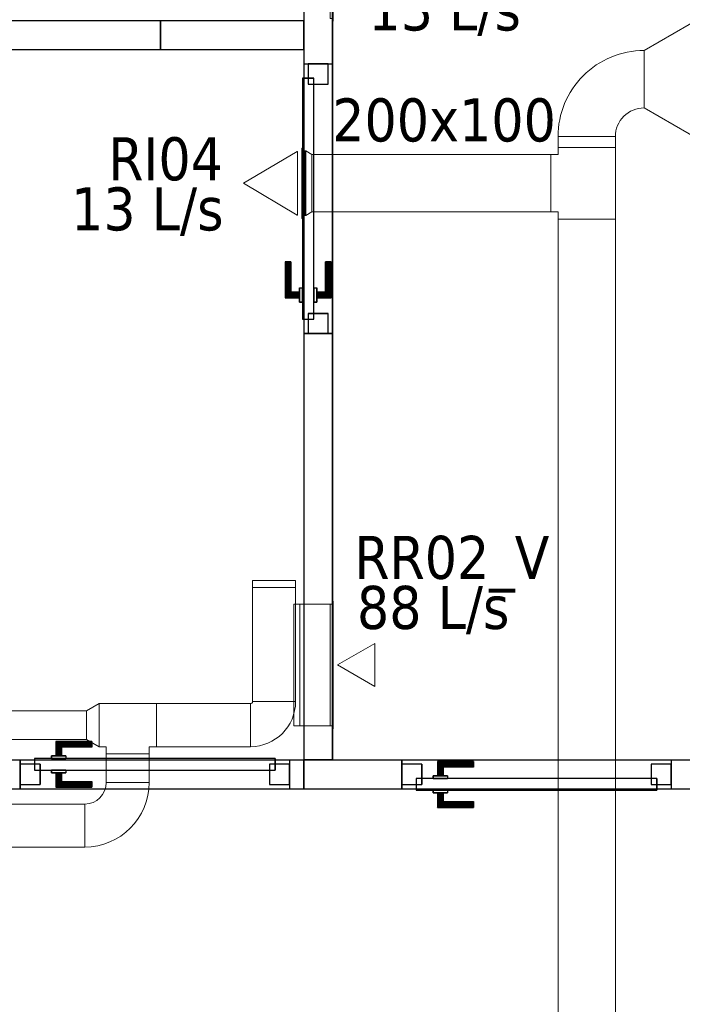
# Model space of a CAD drawing. Header units: metres. Extents: x 397.7 to 427.5, y 12.7 to 28.4.
# Tile 4 of 65: x 403.3 to 405.6, y 16.4 to 19.8. Entities that reach past the tile are written whole.
import ezdxf

# ---------------------------------------------------------------- set-up
doc = ezdxf.new("R2010")
doc.units = ezdxf.units.M
doc.layers.add('01_CARPINTERIA', color=5, linetype='Continuous', lineweight=25, true_color=0x0000ff)
for name, color, linetype, lineweight in [('A-GENM-____-OTLN', 7, 'Continuous', 18), ('A-WALL-____-MCUT', 7, 'Continuous', 25), ('A-WALL-____-OTLN', 7, 'Continuous', 25), ('M-HVAC-CDFF-IDEN', 7, 'Continuous', 30), ('M-HVAC-CDFF-OTLN', 7, 'Continuous', 18), ('M-HVAC-DUCT-IDEN', 7, 'Continuous', 30), ('M-HVAC-DUCT-OTLN', 7, 'Continuous', 18)]:
    doc.layers.add(name, color=color, linetype=linetype, lineweight=lineweight)
doc.styles.add('Tahoma_2', font='tahoma.ttf', dxfattribs={"height": 0.15})

# ---------------------------------------------------------------- blocks, each defined once
blk = doc.blocks.new('Family - Mampara P3-156225-06_CLI_AIRE_P3')
at = {"layer": 'A-WALL-____-MCUT', "color": 253, "true_color": 0xaaaaaa}
for p, q in [((5.6553, 0.1), (5.0543, 0.1)), ((5.6553, 0), (5.6553, 0.1)), ((6.5953, 0.1), (6.5953, 0)), ((6.9366, 0.1), (6.5953, 0.1)), ((6.9366, 0), (6.9366, 0.1)), ((5.0543, 0), (5.6553, 0)), ((6.5953, 0), (6.9366, 0))]:
    blk.add_line(p, q, dxfattribs=at)
at = {"layer": 'A-WALL-____-OTLN', "color": 253, "true_color": 0xaaaaaa}
for p, q in [((6.9366, 0.1), (0, 0.1)), ((5.6553, 0), (5.6553, 0.1)), ((6.5953, 0.1), (5.6553, 0.1)), ((6.5953, 0), (6.5953, 0.1)), ((6.9366, 0), (6.9366, 0.1)), ((0, 0), (6.9366, 0)), ((5.6553, 0), (6.5953, 0))]:
    blk.add_line(p, q, dxfattribs=at)
at = {"layer": 'A-WALL-____-OTLN', "color": 253, "lineweight": 18, "true_color": 0xaaaaaa}
blk.add_line((0, 0), (6.9366, 0), dxfattribs=at)
blk = doc.blocks.new('Family - Vano porta P3-156229-06_CLI_AIRE_P3')
at = {"layer": 'A-GENM-____-OTLN', "color": 253, "true_color": 0xaaaaaa}
for p, q in [((405.5983, 17.2662), (404.6583, 17.2662)), ((404.6583, 17.2662), (404.6583, 17.1662)), ((404.6583, 17.2662), (405.5983, 17.2662)), ((404.6583, 17.1662), (404.6583, 17.2662)), ((405.5983, 17.1662), (405.5983, 17.2662)), ((405.5983, 17.1662), (405.5983, 17.2662)), ((404.6583, 17.1662), (405.5983, 17.1662)), ((405.5983, 17.1662), (404.6583, 17.1662))]:
    blk.add_line(p, q, dxfattribs=at)
blk = doc.blocks.new('Family - Evans P3-156252-06_CLI_AIRE_P3')
at = {"layer": 'A-WALL-____-MCUT', "color": 253, "true_color": 0xaaaaaa}
for p, q in [((0.0198, 0.1), (0, 0)), ((4.2077, 0.1), (0.0198, 0.1)), ((4.2077, 0), (4.2077, 0.1)), ((0, 0), (4.2077, 0))]:
    blk.add_line(p, q, dxfattribs=at)
at = {"layer": 'A-WALL-____-OTLN', "color": 253, "true_color": 0xaaaaaa}
for p, q in [((0.0198, 0.1), (0, 0)), ((4.2077, 0.1), (0.0198, 0.1)), ((4.2077, 0), (4.2077, 0.1)), ((0, 0), (4.2077, 0))]:
    blk.add_line(p, q, dxfattribs=at)
at = {"layer": 'A-WALL-____-OTLN', "color": 253, "lineweight": 18, "true_color": 0xaaaaaa}
blk.add_line((0, 0), (4.2077, 0), dxfattribs=at)
blk = doc.blocks.new('Family - Evans P3-156268-06_CLI_AIRE_P3')
at = {"layer": 'A-WALL-____-MCUT', "color": 253, "true_color": 0xaaaaaa}
for p, q in [((0.5, 0.1), (0, 0.1)), ((0, 0.1), (0, 0)), ((0.5, 0), (0.5, 0.1)), ((0, 0), (0.5, 0))]:
    blk.add_line(p, q, dxfattribs=at)
at = {"layer": 'A-WALL-____-OTLN', "color": 253, "true_color": 0xaaaaaa}
for p, q in [((0.5, 0.1), (0, 0.1)), ((0, 0.1), (0, 0)), ((0.5, 0), (0.5, 0.1)), ((0, 0), (0.5, 0))]:
    blk.add_line(p, q, dxfattribs=at)
at = {"layer": 'A-WALL-____-OTLN', "color": 253, "lineweight": 18, "true_color": 0xaaaaaa}
blk.add_line((0, 0), (0.5, 0), dxfattribs=at)
blk = doc.blocks.new('Family - Evans P3-156290-06_CLI_AIRE_P3')
at = {"layer": 'A-WALL-____-MCUT', "color": 253, "true_color": 0xaaaaaa}
for p, q in [((4.2282, 0.1), (0.0198, 0.1)), ((4.2282, 0), (4.2282, 0.1)), ((5.1682, 0.1), (5.1682, 0)), ((5.2182, 0.1), (5.1682, 0.1)), ((5.2182, 0), (5.2182, 0.1)), ((0, 0), (4.2282, 0)), ((5.1682, 0), (5.2182, 0))]:
    blk.add_line(p, q, dxfattribs=at)
at = {"layer": 'A-WALL-____-OTLN', "color": 253, "true_color": 0xaaaaaa}
for p, q in [((5.2182, 0.1), (0.0198, 0.1)), ((5.1682, 0.1), (4.2282, 0.1)), ((4.2282, 0.1), (4.2282, 0)), ((5.1682, 0.1), (5.1682, 0)), ((5.2182, 0), (5.2182, 0.1)), ((0, 0), (5.2182, 0)), ((4.2282, 0), (5.1682, 0))]:
    blk.add_line(p, q, dxfattribs=at)
at = {"layer": 'A-WALL-____-OTLN', "color": 253, "lineweight": 18, "true_color": 0xaaaaaa}
blk.add_line((0, 0), (5.2182, 0), dxfattribs=at)
blk = doc.blocks.new('Family - Vano porta P3-156292-06_CLI_AIRE_P3')
at = {"layer": 'A-GENM-____-OTLN', "color": 253, "true_color": 0xaaaaaa}
for p, q in [((404.267, 17.2662), (403.327, 17.2662)), ((403.327, 17.2662), (403.327, 17.1662)), ((403.327, 17.2662), (404.267, 17.2662)), ((403.327, 17.1662), (403.327, 17.2662)), ((404.267, 17.1662), (404.267, 17.2662)), ((404.267, 17.1662), (404.267, 17.2662)), ((403.327, 17.1662), (404.267, 17.1662)), ((404.267, 17.1662), (403.327, 17.1662))]:
    blk.add_line(p, q, dxfattribs=at)
blk = doc.blocks.new('Family - LONDR55-XX_ZZ-ARQ-CAA-M3D-Londres55-156363-06_CLI_AIRE_P3')
at = {"layer": '01_CARPINTERIA', "color": 161, "true_color": 0xaaaaff}
for p, q in [((0.1263, 0.1487), (0.125, 0.15)), ((0.125, 0.15), (0.125, 0.1)), ((0.125, 0.15), (0.1263, 0.1487)), ((0.25, 0.15), (0.125, 0.15)), ((0.13, 0.145), (0.1263, 0.1487)), ((0.1263, 0.1487), (0.1263, 0.1)), ((0.1263, 0.1487), (0.1263, 0.1)), ((0.1263, 0.1487), (0.13, 0.145)), ((0.25, 0.1487), (0.1263, 0.1487)), ((0.25, 0.1487), (0.1263, 0.1487)), ((0.135, 0.14), (0.13, 0.145)), ((0.13, 0.145), (0.13, 0.1)), ((0.13, 0.145), (0.13, 0.1)), ((0.13, 0.145), (0.135, 0.14)), ((0.25, 0.145), (0.13, 0.145)), ((0.25, 0.145), (0.13, 0.145)), ((0.135, 0.1), (0.135, 0.14)), ((0.135, 0.14), (0.135, 0.1)), ((0.135, 0.14), (0.14, 0.135)), ((0.14, 0.135), (0.135, 0.14)), ((0.135, 0.14), (0.25, 0.14)), ((0.25, 0.14), (0.135, 0.14)), ((0.25, 0.1487), (0.25, 0.15)), ((0.25, 0.15), (0.25, 0.1487)), ((0.25, 0.145), (0.25, 0.1487)), ((0.25, 0.1487), (0.25, 0.145)), ((0.25, 0.145), (0.25, 0.14)), ((0.25, 0.14), (0.25, 0.145)), ((0.25, 0.14), (0.25, 0.135)), ((0.25, 0.135), (0.25, 0.14)), ((0.14, 0.135), (0.14, 0.1)), ((0.14, 0.135), (0.1437, 0.1313)), ((0.1437, 0.1313), (0.14, 0.135)), ((0.14, 0.135), (0.14, 0.1)), ((0.25, 0.135), (0.14, 0.135)), ((0.25, 0.135), (0.14, 0.135)), ((0.1437, 0.1313), (0.1437, 0.1)), ((0.1437, 0.1313), (0.145, 0.13)), ((0.145, 0.13), (0.1437, 0.1313)), ((0.1437, 0.1313), (0.1437, 0.1)), ((0.25, 0.1313), (0.1437, 0.1313)), ((0.25, 0.1313), (0.1437, 0.1313)), ((0.145, 0.13), (0.145, 0.1)), ((0.25, 0.13), (0.145, 0.13)), ((0.25, 0.135), (0.25, 0.1313)), ((0.25, 0.1313), (0.25, 0.135)), ((0.25, 0.1313), (0.25, 0.13)), ((0.25, 0.13), (0.25, 0.1313)), ((0.07, 0.07), (0, 0.07)), ((0, 0.07), (0, 0)), ((0.07, 0.07), (0, 0.07)), ((0, 0.07), (0, 0)), ((0.89, 0.09), (0.05, 0.09)), ((0.05, 0.09), (0.05, 0.05)), ((0.89, 0.09), (0.05, 0.09)), ((0.05, 0.09), (0.05, 0.05)), ((0.07, 0), (0.07, 0.07)), ((0.07, 0.07), (0.07, 0)), ((0.16, 0.1), (0.11, 0.1)), ((0.11, 0.1), (0.16, 0.1)), ((0.11, 0.1), (0.11, 0.09)), ((0.11, 0.09), (0.11, 0.1)), ((0.16, 0.09), (0.11, 0.09)), ((0.11, 0.09), (0.16, 0.09)), ((0.1263, 0.1), (0.125, 0.1)), ((0.125, 0.1), (0.1263, 0.1)), ((0.13, 0.1), (0.1263, 0.1)), ((0.1263, 0.1), (0.13, 0.1)), ((0.135, 0.1), (0.13, 0.1)), ((0.13, 0.1), (0.135, 0.1)), ((0.14, 0.1), (0.135, 0.1)), ((0.135, 0.1), (0.14, 0.1)), ((0.14, 0.1), (0.1437, 0.1)), ((0.1437, 0.1), (0.14, 0.1)), ((0.1437, 0.1), (0.145, 0.1)), ((0.145, 0.1), (0.1437, 0.1)), ((0.16, 0.1), (0.16, 0.09)), ((0.16, 0.1), (0.16, 0.09)), ((0.94, 0.07), (0.87, 0.07)), ((0.87, 0.07), (0.87, 0)), ((0.94, 0.07), (0.87, 0.07)), ((0.87, 0.07), (0.87, 0)), ((0.89, 0.05), (0.89, 0.09)), ((0.89, 0.09), (0.89, 0.05)), ((0.94, 0), (0.94, 0.07)), ((0.94, 0.07), (0.94, 0)), ((0.05, 0.05), (0.89, 0.05)), ((0.05, 0.05), (0.89, 0.05)), ((0.11, 0.05), (0.16, 0.05)), ((0.16, 0.05), (0.11, 0.05)), ((0.11, 0.05), (0.11, 0.04)), ((0.11, 0.04), (0.11, 0.05)), ((0.11, 0.04), (0.16, 0.04)), ((0.16, 0.04), (0.11, 0.04)), ((0.1263, 0.04), (0.125, 0.04)), ((0.125, 0.04), (0.1263, 0.04)), ((0.125, 0.04), (0.125, -0.01)), ((0.13, 0.04), (0.1263, 0.04)), ((0.1263, 0.04), (0.13, 0.04)), ((0.1263, 0.04), (0.1263, -0.0087)), ((0.1263, 0.04), (0.1263, -0.0087)), ((0.13, 0.04), (0.135, 0.04)), ((0.135, 0.04), (0.13, 0.04)), ((0.13, 0.04), (0.13, -0.005)), ((0.13, 0.04), (0.13, -0.005)), ((0.135, 0.04), (0.14, 0.04)), ((0.14, 0.04), (0.135, 0.04)), ((0.135, 0), (0.135, 0.04)), ((0.135, 0.04), (0.135, 0)), ((0.14, 0.04), (0.1437, 0.04)), ((0.1437, 0.04), (0.14, 0.04)), ((0.14, 0.04), (0.14, 0.005)), ((0.14, 0.04), (0.14, 0.005)), ((0.1437, 0.04), (0.145, 0.04)), ((0.145, 0.04), (0.1437, 0.04)), ((0.1437, 0.04), (0.1437, 0.0087)), ((0.1437, 0.04), (0.1437, 0.0087)), ((0.145, 0.04), (0.145, 0.01)), ((0.16, 0.05), (0.16, 0.04)), ((0.16, 0.05), (0.16, 0.04)), ((0, 0), (0.07, 0)), ((0, 0), (0.07, 0)), ((0.14, 0.005), (0.135, 0)), ((0.135, 0), (0.14, 0.005)), ((0.25, 0), (0.135, 0)), ((0.135, 0), (0.25, 0)), ((0.1437, 0.0087), (0.14, 0.005)), ((0.14, 0.005), (0.1437, 0.0087)), ((0.14, 0.005), (0.25, 0.005)), ((0.14, 0.005), (0.25, 0.005)), ((0.145, 0.01), (0.1437, 0.0087)), ((0.1437, 0.0087), (0.145, 0.01)), ((0.1437, 0.0087), (0.25, 0.0087)), ((0.1437, 0.0087), (0.25, 0.0087)), ((0.145, 0.01), (0.25, 0.01)), ((0.25, 0.0087), (0.25, 0.01)), ((0.25, 0.01), (0.25, 0.0087)), ((0.25, 0.005), (0.25, 0.0087)), ((0.25, 0.0087), (0.25, 0.005)), ((0.25, 0.005), (0.25, 0)), ((0.25, 0), (0.25, 0.005)), ((0.25, 0), (0.25, -0.005)), ((0.25, -0.005), (0.25, 0)), ((0.87, 0), (0.94, 0)), ((0.87, 0), (0.94, 0)), ((0.125, -0.01), (0.1263, -0.0087)), ((0.1263, -0.0087), (0.125, -0.01)), ((0.125, -0.01), (0.25, -0.01)), ((0.1263, -0.0087), (0.13, -0.005)), ((0.13, -0.005), (0.1263, -0.0087)), ((0.1263, -0.0087), (0.25, -0.0087)), ((0.1263, -0.0087), (0.25, -0.0087)), ((0.13, -0.005), (0.135, 0)), ((0.135, 0), (0.13, -0.005)), ((0.13, -0.005), (0.25, -0.005)), ((0.13, -0.005), (0.25, -0.005)), ((0.25, -0.005), (0.25, -0.0087)), ((0.25, -0.0087), (0.25, -0.005)), ((0.25, -0.0087), (0.25, -0.01)), ((0.25, -0.01), (0.25, -0.0087))]:
    blk.add_line(p, q, dxfattribs=at)
blk = doc.blocks.new('Family - Porta P3-156364-06_CLI_AIRE_P3')
blk.add_blockref('Family - LONDR55-XX_ZZ-ARQ-CAA-M3D-Londres55-156363-06_CLI_AIRE_P3', (0, 0))
blk = doc.blocks.new('Family - Mampara P3-156372-06_CLI_AIRE_P3')
at = {"layer": 'A-WALL-____-MCUT', "color": 253, "true_color": 0xaaaaaa}
for p, q in [((3.7285, 0.1), (3.5285, 0.1)), ((3.7285, 0), (3.7285, 0.1)), ((4.6685, 0.1), (4.6685, 0)), ((6.1554, 0.1), (4.6685, 0.1)), ((6.1554, 0), (6.1554, 0.1)), ((3.5285, 0), (3.7285, 0)), ((4.6685, 0), (6.1554, 0))]:
    blk.add_line(p, q, dxfattribs=at)
at = {"layer": 'A-WALL-____-OTLN', "color": 253, "true_color": 0xaaaaaa}
for p, q in [((0.8932, 0.1), (6.1554, 0.1)), ((3.7285, 0), (3.7285, 0.1)), ((4.6685, 0.1), (3.7285, 0.1)), ((4.6685, 0), (4.6685, 0.1)), ((6.1554, 0.1), (6.1554, 0)), ((0.8932, 0), (6.1554, 0)), ((3.7285, 0), (4.6685, 0))]:
    blk.add_line(p, q, dxfattribs=at)
at = {"layer": 'A-WALL-____-OTLN', "color": 253, "lineweight": 18, "true_color": 0xaaaaaa}
blk.add_line((0, 0), (6.1554, 0), dxfattribs=at)
blk = doc.blocks.new('Family - Vano porta P3-156376-06_CLI_AIRE_P3')
at = {"layer": 'A-GENM-____-OTLN', "color": 253, "true_color": 0xaaaaaa}
for p, q in [((404.417, 19.6932), (404.317, 19.6932)), ((404.317, 19.6932), (404.317, 18.7532)), ((404.417, 19.6932), (404.317, 19.6932)), ((404.317, 18.7532), (404.317, 19.6932)), ((404.417, 18.7532), (404.417, 19.6932)), ((404.417, 19.6932), (404.417, 18.7532)), ((404.317, 18.7532), (404.417, 18.7532)), ((404.417, 18.7532), (404.317, 18.7532))]:
    blk.add_line(p, q, dxfattribs=at)
blk = doc.blocks.new('Family - LONDR55-XX_ZZ-ARQ-CAA-M3D-Londres55-156544-06_CLI_AIRE_P3')
at = {"layer": '01_CARPINTERIA', "color": 161, "true_color": 0xaaaaff}
for p, q in [((0.69, 0.1487), (0.69, 0.15)), ((0.69, 0.15), (0.69, 0.1487)), ((0.815, 0.15), (0.69, 0.15)), ((0.69, 0.145), (0.69, 0.1487)), ((0.69, 0.1487), (0.69, 0.145)), ((0.8137, 0.1487), (0.69, 0.1487)), ((0.8137, 0.1487), (0.69, 0.1487)), ((0.69, 0.14), (0.69, 0.145)), ((0.69, 0.145), (0.69, 0.14)), ((0.81, 0.145), (0.69, 0.145)), ((0.81, 0.145), (0.69, 0.145)), ((0.69, 0.135), (0.69, 0.14)), ((0.69, 0.14), (0.69, 0.135)), ((0.69, 0.14), (0.805, 0.14)), ((0.805, 0.14), (0.69, 0.14)), ((0.8, 0.135), (0.805, 0.14)), ((0.805, 0.14), (0.8, 0.135)), ((0.81, 0.145), (0.805, 0.14)), ((0.805, 0.14), (0.81, 0.145)), ((0.805, 0.14), (0.805, 0.1)), ((0.805, 0.1), (0.805, 0.14)), ((0.8137, 0.1487), (0.81, 0.145)), ((0.81, 0.145), (0.8137, 0.1487)), ((0.81, 0.1), (0.81, 0.145)), ((0.81, 0.1), (0.81, 0.145)), ((0.815, 0.15), (0.8137, 0.1487)), ((0.8137, 0.1487), (0.815, 0.15)), ((0.8137, 0.1), (0.8137, 0.1487)), ((0.8137, 0.1), (0.8137, 0.1487)), ((0.815, 0.1), (0.815, 0.15)), ((0.69, 0.135), (0.69, 0.1313)), ((0.69, 0.1313), (0.69, 0.135)), ((0.8, 0.135), (0.69, 0.135)), ((0.8, 0.135), (0.69, 0.135)), ((0.69, 0.1313), (0.69, 0.13)), ((0.69, 0.13), (0.69, 0.1313)), ((0.7963, 0.1313), (0.69, 0.1313)), ((0.7963, 0.1313), (0.69, 0.1313)), ((0.795, 0.13), (0.69, 0.13)), ((0.795, 0.13), (0.7963, 0.1313)), ((0.7963, 0.1313), (0.795, 0.13)), ((0.795, 0.1), (0.795, 0.13)), ((0.7963, 0.1313), (0.8, 0.135)), ((0.8, 0.135), (0.7963, 0.1313)), ((0.7963, 0.1), (0.7963, 0.1313)), ((0.7963, 0.1), (0.7963, 0.1313)), ((0.8, 0.1), (0.8, 0.135)), ((0.8, 0.1), (0.8, 0.135)), ((0.07, 0.07), (0, 0.07)), ((0, 0.07), (0, 0)), ((0.07, 0.07), (0, 0.07)), ((0, 0), (0, 0.07)), ((0.89, 0.09), (0.05, 0.09)), ((0.05, 0.09), (0.05, 0.05)), ((0.89, 0.09), (0.05, 0.09)), ((0.05, 0.05), (0.05, 0.09)), ((0.07, 0), (0.07, 0.07)), ((0.07, 0), (0.07, 0.07)), ((0.83, 0.1), (0.78, 0.1)), ((0.78, 0.1), (0.83, 0.1)), ((0.78, 0.09), (0.78, 0.1)), ((0.78, 0.09), (0.78, 0.1)), ((0.83, 0.09), (0.78, 0.09)), ((0.78, 0.09), (0.83, 0.09)), ((0.7963, 0.1), (0.795, 0.1)), ((0.795, 0.1), (0.7963, 0.1)), ((0.8, 0.1), (0.7963, 0.1)), ((0.7963, 0.1), (0.8, 0.1)), ((0.805, 0.1), (0.8, 0.1)), ((0.8, 0.1), (0.805, 0.1)), ((0.81, 0.1), (0.805, 0.1)), ((0.805, 0.1), (0.81, 0.1)), ((0.81, 0.1), (0.8137, 0.1)), ((0.8137, 0.1), (0.81, 0.1)), ((0.8137, 0.1), (0.815, 0.1)), ((0.815, 0.1), (0.8137, 0.1)), ((0.83, 0.09), (0.83, 0.1)), ((0.83, 0.1), (0.83, 0.09)), ((0.94, 0.07), (0.87, 0.07)), ((0.87, 0.07), (0.87, 0)), ((0.94, 0.07), (0.87, 0.07)), ((0.87, 0), (0.87, 0.07)), ((0.89, 0.05), (0.89, 0.09)), ((0.89, 0.05), (0.89, 0.09)), ((0.94, 0), (0.94, 0.07)), ((0.94, 0), (0.94, 0.07)), ((0.05, 0.05), (0.89, 0.05)), ((0.05, 0.05), (0.89, 0.05)), ((0.78, 0.05), (0.83, 0.05)), ((0.83, 0.05), (0.78, 0.05)), ((0.78, 0.04), (0.78, 0.05)), ((0.78, 0.04), (0.78, 0.05)), ((0.78, 0.04), (0.83, 0.04)), ((0.83, 0.04), (0.78, 0.04)), ((0.7963, 0.04), (0.795, 0.04)), ((0.795, 0.04), (0.7963, 0.04)), ((0.795, 0.01), (0.795, 0.04)), ((0.8, 0.04), (0.7963, 0.04)), ((0.7963, 0.04), (0.8, 0.04)), ((0.7963, 0.0087), (0.7963, 0.04)), ((0.7963, 0.0087), (0.7963, 0.04)), ((0.8, 0.04), (0.805, 0.04)), ((0.805, 0.04), (0.8, 0.04)), ((0.8, 0.005), (0.8, 0.04)), ((0.8, 0.005), (0.8, 0.04)), ((0.805, 0.04), (0.81, 0.04)), ((0.81, 0.04), (0.805, 0.04)), ((0.805, 0.04), (0.805, 0)), ((0.805, 0), (0.805, 0.04)), ((0.81, 0.04), (0.8137, 0.04)), ((0.8137, 0.04), (0.81, 0.04)), ((0.81, -0.005), (0.81, 0.04)), ((0.81, -0.005), (0.81, 0.04)), ((0.8137, 0.04), (0.815, 0.04)), ((0.815, 0.04), (0.8137, 0.04)), ((0.8137, -0.0087), (0.8137, 0.04)), ((0.8137, -0.0087), (0.8137, 0.04)), ((0.815, -0.01), (0.815, 0.04)), ((0.83, 0.04), (0.83, 0.05)), ((0.83, 0.05), (0.83, 0.04)), ((0, 0), (0.07, 0)), ((0, 0), (0.07, 0)), ((0.69, 0.0087), (0.69, 0.01)), ((0.69, 0.01), (0.69, 0.0087)), ((0.69, 0.01), (0.795, 0.01)), ((0.69, 0.005), (0.69, 0.0087)), ((0.69, 0.0087), (0.69, 0.005)), ((0.69, 0.0087), (0.7963, 0.0087)), ((0.69, 0.0087), (0.7963, 0.0087)), ((0.69, 0), (0.69, 0.005)), ((0.69, 0.005), (0.69, 0)), ((0.69, 0.005), (0.8, 0.005)), ((0.69, 0.005), (0.8, 0.005)), ((0.69, -0.005), (0.69, 0)), ((0.69, 0), (0.69, -0.005)), ((0.805, 0), (0.69, 0)), ((0.69, 0), (0.805, 0)), ((0.7963, 0.0087), (0.795, 0.01)), ((0.795, 0.01), (0.7963, 0.0087)), ((0.8, 0.005), (0.7963, 0.0087)), ((0.7963, 0.0087), (0.8, 0.005)), ((0.805, 0), (0.8, 0.005)), ((0.8, 0.005), (0.805, 0)), ((0.805, 0), (0.81, -0.005)), ((0.87, 0), (0.94, 0)), ((0.87, 0), (0.94, 0)), ((0.69, -0.005), (0.69, -0.0087)), ((0.69, -0.0087), (0.69, -0.005)), ((0.69, -0.005), (0.81, -0.005)), ((0.69, -0.005), (0.81, -0.005)), ((0.69, -0.0087), (0.69, -0.01)), ((0.69, -0.01), (0.69, -0.0087)), ((0.69, -0.0087), (0.8137, -0.0087)), ((0.69, -0.0087), (0.8137, -0.0087)), ((0.69, -0.01), (0.815, -0.01)), ((0.81, -0.005), (0.805, 0)), ((0.81, -0.005), (0.8137, -0.0087)), ((0.8137, -0.0087), (0.81, -0.005)), ((0.8137, -0.0087), (0.815, -0.01)), ((0.815, -0.01), (0.8137, -0.0087))]:
    blk.add_line(p, q, dxfattribs=at)
blk = doc.blocks.new('Family - Porta P3-156545-06_CLI_AIRE_P3')
blk.add_blockref('Family - LONDR55-XX_ZZ-ARQ-CAA-M3D-Londres55-156544-06_CLI_AIRE_P3', (0, 0))
blk = doc.blocks.new('Family - LONDR55-XX_ZZ-ARQ-CAA-M3D-Londres55-156640-06_CLI_AIRE_P3')
at = {"layer": '01_CARPINTERIA', "color": 161, "true_color": 0xaaaaff}
for p, q in [((0.1263, 0.1487), (0.125, 0.15)), ((0.125, 0.15), (0.125, 0.1)), ((0.125, 0.15), (0.1263, 0.1487)), ((0.25, 0.15), (0.125, 0.15)), ((0.13, 0.145), (0.1263, 0.1487)), ((0.1263, 0.1487), (0.1263, 0.1)), ((0.1263, 0.1487), (0.1263, 0.1)), ((0.1263, 0.1487), (0.13, 0.145)), ((0.25, 0.1487), (0.1263, 0.1487)), ((0.25, 0.1487), (0.1263, 0.1487)), ((0.135, 0.14), (0.13, 0.145)), ((0.13, 0.145), (0.13, 0.1)), ((0.13, 0.145), (0.13, 0.1)), ((0.13, 0.145), (0.135, 0.14)), ((0.25, 0.145), (0.13, 0.145)), ((0.25, 0.145), (0.13, 0.145)), ((0.135, 0.1), (0.135, 0.14)), ((0.135, 0.14), (0.135, 0.1)), ((0.135, 0.14), (0.14, 0.135)), ((0.14, 0.135), (0.135, 0.14)), ((0.135, 0.14), (0.25, 0.14)), ((0.25, 0.14), (0.135, 0.14)), ((0.25, 0.1487), (0.25, 0.15)), ((0.25, 0.15), (0.25, 0.1487)), ((0.25, 0.145), (0.25, 0.1487)), ((0.25, 0.1487), (0.25, 0.145)), ((0.25, 0.145), (0.25, 0.14)), ((0.25, 0.14), (0.25, 0.145)), ((0.25, 0.14), (0.25, 0.135)), ((0.25, 0.135), (0.25, 0.14)), ((0.14, 0.135), (0.14, 0.1)), ((0.14, 0.135), (0.1437, 0.1313)), ((0.1437, 0.1313), (0.14, 0.135)), ((0.14, 0.135), (0.14, 0.1)), ((0.25, 0.135), (0.14, 0.135)), ((0.25, 0.135), (0.14, 0.135)), ((0.1437, 0.1313), (0.1437, 0.1)), ((0.1437, 0.1313), (0.145, 0.13)), ((0.145, 0.13), (0.1437, 0.1313)), ((0.1437, 0.1313), (0.1437, 0.1)), ((0.25, 0.1313), (0.1437, 0.1313)), ((0.25, 0.1313), (0.1437, 0.1313)), ((0.145, 0.13), (0.145, 0.1)), ((0.25, 0.13), (0.145, 0.13)), ((0.25, 0.135), (0.25, 0.1313)), ((0.25, 0.1313), (0.25, 0.135)), ((0.25, 0.1313), (0.25, 0.13)), ((0.25, 0.13), (0.25, 0.1313)), ((0.07, 0.07), (0, 0.07)), ((0, 0.07), (0, 0)), ((0.07, 0.07), (0, 0.07)), ((0, 0.07), (0, 0)), ((0.89, 0.09), (0.05, 0.09)), ((0.05, 0.09), (0.05, 0.05)), ((0.89, 0.09), (0.05, 0.09)), ((0.05, 0.09), (0.05, 0.05)), ((0.07, 0), (0.07, 0.07)), ((0.07, 0.07), (0.07, 0)), ((0.16, 0.1), (0.11, 0.1)), ((0.11, 0.1), (0.16, 0.1)), ((0.11, 0.1), (0.11, 0.09)), ((0.11, 0.09), (0.11, 0.1)), ((0.16, 0.09), (0.11, 0.09)), ((0.11, 0.09), (0.16, 0.09)), ((0.1263, 0.1), (0.125, 0.1)), ((0.125, 0.1), (0.1263, 0.1)), ((0.13, 0.1), (0.1263, 0.1)), ((0.1263, 0.1), (0.13, 0.1)), ((0.135, 0.1), (0.13, 0.1)), ((0.13, 0.1), (0.135, 0.1)), ((0.14, 0.1), (0.135, 0.1)), ((0.135, 0.1), (0.14, 0.1)), ((0.14, 0.1), (0.1437, 0.1)), ((0.1437, 0.1), (0.14, 0.1)), ((0.1437, 0.1), (0.145, 0.1)), ((0.145, 0.1), (0.1437, 0.1)), ((0.16, 0.1), (0.16, 0.09)), ((0.16, 0.1), (0.16, 0.09)), ((0.94, 0.07), (0.87, 0.07)), ((0.87, 0.07), (0.87, 0)), ((0.94, 0.07), (0.87, 0.07)), ((0.87, 0.07), (0.87, 0)), ((0.89, 0.05), (0.89, 0.09)), ((0.89, 0.09), (0.89, 0.05)), ((0.94, 0), (0.94, 0.07)), ((0.94, 0.07), (0.94, 0)), ((0.05, 0.05), (0.89, 0.05)), ((0.05, 0.05), (0.89, 0.05)), ((0.11, 0.05), (0.16, 0.05)), ((0.16, 0.05), (0.11, 0.05)), ((0.11, 0.05), (0.11, 0.04)), ((0.11, 0.04), (0.11, 0.05)), ((0.11, 0.04), (0.16, 0.04)), ((0.16, 0.04), (0.11, 0.04)), ((0.1263, 0.04), (0.125, 0.04)), ((0.125, 0.04), (0.1263, 0.04)), ((0.125, 0.04), (0.125, -0.01)), ((0.13, 0.04), (0.1263, 0.04)), ((0.1263, 0.04), (0.13, 0.04)), ((0.1263, 0.04), (0.1263, -0.0087)), ((0.1263, 0.04), (0.1263, -0.0087)), ((0.13, 0.04), (0.135, 0.04)), ((0.135, 0.04), (0.13, 0.04)), ((0.13, 0.04), (0.13, -0.005)), ((0.13, 0.04), (0.13, -0.005)), ((0.135, 0.04), (0.14, 0.04)), ((0.14, 0.04), (0.135, 0.04)), ((0.135, 0), (0.135, 0.04)), ((0.135, 0.04), (0.135, 0)), ((0.14, 0.04), (0.1437, 0.04)), ((0.1437, 0.04), (0.14, 0.04)), ((0.14, 0.04), (0.14, 0.005)), ((0.14, 0.04), (0.14, 0.005)), ((0.1437, 0.04), (0.145, 0.04)), ((0.145, 0.04), (0.1437, 0.04)), ((0.1437, 0.04), (0.1437, 0.0087)), ((0.1437, 0.04), (0.1437, 0.0087)), ((0.145, 0.04), (0.145, 0.01)), ((0.16, 0.05), (0.16, 0.04)), ((0.16, 0.05), (0.16, 0.04)), ((0, 0), (0.07, 0)), ((0, 0), (0.07, 0)), ((0.13, -0.005), (0.135, 0)), ((0.135, 0), (0.13, -0.005)), ((0.14, 0.005), (0.135, 0)), ((0.135, 0), (0.14, 0.005)), ((0.25, 0), (0.135, 0)), ((0.135, 0), (0.25, 0)), ((0.1437, 0.0087), (0.14, 0.005)), ((0.14, 0.005), (0.1437, 0.0087)), ((0.14, 0.005), (0.25, 0.005)), ((0.14, 0.005), (0.25, 0.005)), ((0.145, 0.01), (0.1437, 0.0087)), ((0.1437, 0.0087), (0.145, 0.01)), ((0.1437, 0.0087), (0.25, 0.0087)), ((0.1437, 0.0087), (0.25, 0.0087)), ((0.145, 0.01), (0.25, 0.01)), ((0.25, 0.0087), (0.25, 0.01)), ((0.25, 0.01), (0.25, 0.0087)), ((0.25, 0.005), (0.25, 0.0087)), ((0.25, 0.0087), (0.25, 0.005)), ((0.25, 0.005), (0.25, 0)), ((0.25, 0), (0.25, 0.005)), ((0.25, 0), (0.25, -0.005)), ((0.25, -0.005), (0.25, 0)), ((0.87, 0), (0.94, 0)), ((0.87, 0), (0.94, 0)), ((0.125, -0.01), (0.1263, -0.0087)), ((0.1263, -0.0087), (0.125, -0.01)), ((0.125, -0.01), (0.25, -0.01)), ((0.1263, -0.0087), (0.13, -0.005)), ((0.13, -0.005), (0.1263, -0.0087)), ((0.1263, -0.0087), (0.25, -0.0087)), ((0.1263, -0.0087), (0.25, -0.0087)), ((0.13, -0.005), (0.25, -0.005)), ((0.13, -0.005), (0.25, -0.005)), ((0.25, -0.005), (0.25, -0.0087)), ((0.25, -0.0087), (0.25, -0.005)), ((0.25, -0.0087), (0.25, -0.01)), ((0.25, -0.01), (0.25, -0.0087))]:
    blk.add_line(p, q, dxfattribs=at)
blk = doc.blocks.new('Family - Porta P3-156641-06_CLI_AIRE_P3')
blk.add_blockref('Family - LONDR55-XX_ZZ-ARQ-CAA-M3D-Londres55-156640-06_CLI_AIRE_P3', (0, 0))
blk = doc.blocks.new('LONDR55-XX_ZZ-ARQ-CAA-M3D-Londres55_ifc-1-06_CLI_AIRE_P3')
at = {"layer": '01_CARPINTERIA', "color": 253, "lineweight": 18, "true_color": 0xaaaaaa}
for name, p, rotation in [('Family - Porta P3-156641-06_CLI_AIRE_P3', (404.402, 18.7532), 90), ('Family - Porta P3-156545-06_CLI_AIRE_P3', (405.5983, 17.2512), 180)]:
    blk.add_blockref(name, p, dxfattribs=dict(at, rotation=rotation))
blk.add_blockref('Family - Porta P3-156364-06_CLI_AIRE_P3', (403.327, 17.1812), dxfattribs=at)
at = {"layer": 'A-GENM-____-OTLN', "color": 253, "lineweight": 18, "true_color": 0xaaaaaa}
for name in ['Family - Vano porta P3-156376-06_CLI_AIRE_P3', 'Family - Vano porta P3-156292-06_CLI_AIRE_P3', 'Family - Vano porta P3-156229-06_CLI_AIRE_P3']:
    blk.add_blockref(name, (0, 0), dxfattribs=at)
at = {"layer": 'A-WALL-____-OTLN', "color": 253, "lineweight": 18, "true_color": 0xaaaaaa}
for name, p, rotation in [('Family - Mampara P3-156372-06_CLI_AIRE_P3', (404.317, 23.4217), 270), ('Family - Mampara P3-156225-06_CLI_AIRE_P3', (411.2536, 17.2662), 180)]:
    blk.add_blockref(name, p, dxfattribs=dict(at, rotation=rotation))
for name, p in [('Family - Evans P3-156252-06_CLI_AIRE_P3', (399.6093, 19.7432)), ('Family - Evans P3-156268-06_CLI_AIRE_P3', (403.817, 19.7432)), ('Family - Evans P3-156290-06_CLI_AIRE_P3', (399.0988, 17.1662))]:
    blk.add_blockref(name, p, dxfattribs=at)
blk = doc.blocks.new('M_Te rectangular - Estándar-V2-06_CLI_AIRE_P3')
at = {"layer": 'M-HVAC-DUCT-OTLN', "color": 40, "true_color": 0xffbf00}
for p, q in [((-0.1, 0.075), (-0.1, -0.075)), ((-0.1, -0.075), (-0.1, 0.075)), ((-0.1, 0.075), (0.1, 0.075)), ((0.1, 0.075), (-0.1, 0.075)), ((0.1, -0.075), (0.1, 0.075)), ((0.1, 0.075), (0.1, -0.075)), ((-0.075, -0.075), (-0.1, -0.075)), ((-0.075, -0.075), (-0.1, -0.075)), ((-0.075, -0.075), (-0.075, -0.1)), ((-0.075, -0.1), (-0.075, -0.075)), ((-0.075, -0.1), (0.075, -0.1)), ((0.075, -0.1), (-0.075, -0.1)), ((0.075, -0.075), (0.075, -0.1)), ((0.1, -0.075), (0.075, -0.075)), ((0.1, -0.075), (0.075, -0.075)), ((0.075, -0.1), (0.075, -0.075))]:
    blk.add_line(p, q, dxfattribs=at)
blk = doc.blocks.new('M_Codo rectangular - Radio - 1 W-V3-06_CLI_AIRE_P3')
at = {"layer": 'M-HVAC-DUCT-OTLN', "color": 40, "true_color": 0xffbf00}
for p, q in [((-0.075, 0.15), (0.075, 0.15)), ((0.075, 0.15), (-0.075, 0.15)), ((-0.15, 0.075), (-0.15, -0.075)), ((-0.15, -0.075), (-0.15, 0.075))]:
    blk.add_line(p, q, dxfattribs=at)
for radius in [0.075, 0.075, 0.225, 0.225]:
    blk.add_arc((-0.15, 0.15), radius, 270, 0, dxfattribs=at)
blk = doc.blocks.new('M_Transición rectangular - Ángulo - 60 grados-V4-06_CLI_AIRE_P3')
at = {"layer": 'M-HVAC-DUCT-OTLN', "color": 40, "true_color": 0xffbf00}
for p, q in [((0, 0.075), (0, -0.075)), ((0, 0.075), (0.0433, 0.05)), ((0, 0.075), (0.0433, 0.05)), ((0, -0.075), (0, 0.075)), ((0.0433, -0.05), (0.0433, 0.05)), ((0.0433, 0.05), (0.0433, -0.05)), ((0, -0.075), (0.0433, -0.05)), ((0.0433, -0.05), (0, -0.075))]:
    blk.add_line(p, q, dxfattribs=at)
blk = doc.blocks.new('M_Te rectangular - Estándar-473836-06_CLI_AIRE_P3')
at = {"layer": 'M-HVAC-DUCT-OTLN', "color": 143, "true_color": 0x32aad1}
for p, q in [((-0.125, 0.1), (-0.125, -0.1)), ((-0.125, -0.1), (-0.125, 0.1)), ((-0.125, 0.1), (0.125, 0.1)), ((0.125, 0.1), (-0.125, 0.1)), ((0.125, -0.1), (0.125, 0.1)), ((0.125, 0.1), (0.125, -0.1)), ((-0.1, -0.1), (-0.125, -0.1)), ((-0.1, -0.1), (-0.125, -0.1)), ((-0.1, -0.1), (-0.1, -0.125)), ((-0.1, -0.125), (-0.1, -0.1)), ((0.1, -0.1), (0.1, -0.125)), ((0.125, -0.1), (0.1, -0.1)), ((0.125, -0.1), (0.1, -0.1)), ((0.1, -0.125), (0.1, -0.1)), ((-0.1, -0.125), (0.1, -0.125)), ((0.1, -0.125), (-0.1, -0.125))]:
    blk.add_line(p, q, dxfattribs=at)
blk = doc.blocks.new('M_Codo rectangular - Radio - 1 W-473680-06_CLI_AIRE_P3')
at = {"layer": 'M-HVAC-DUCT-OTLN', "color": 143, "true_color": 0x32aad1}
for p, q in [((-0.1, 0.2), (0.1, 0.2)), ((0.1, 0.2), (-0.1, 0.2)), ((-0.2, 0.1), (-0.2, -0.1)), ((-0.2, -0.1), (-0.2, 0.1))]:
    blk.add_line(p, q, dxfattribs=at)
for radius in [0.1, 0.1, 0.3, 0.3]:
    blk.add_arc((-0.2, 0.2), radius, 270, 0, dxfattribs=at)
blk = doc.blocks.new('M_Transición rectangular - Ángulo - 60 grados-473853-06_CLI_AIRE_P3')
at = {"layer": 'M-HVAC-DUCT-OTLN', "color": 143, "true_color": 0x32aad1}
for p, q in [((0, 0.1), (0.2598, 0.25)), ((0, 0.1), (0.2598, 0.25)), ((0.2598, -0.25), (0.2598, 0.25)), ((0.2598, 0.25), (0.2598, -0.25)), ((0, 0.1), (0, -0.1)), ((0, -0.1), (0, 0.1)), ((0, -0.1), (0.2598, -0.25)), ((0.2598, -0.25), (0, -0.1))]:
    blk.add_line(p, q, dxfattribs=at)
blk = doc.blocks.new('ZYR_03_06_04_01 Reixa Paret Retorn - RR02_V-479713-06_CLI_AIRE_P3')
at = {"layer": 'M-HVAC-CDFF-OTLN', "color": 40, "true_color": 0xffbf00}
for p, q in [((0.2225, 0.002), (-0.2225, 0.002)), ((-0.2225, 0.002), (0.2225, 0.002)), ((-0.2225, 0.002), (-0.2225, 0)), ((-0.2225, 0.002), (-0.2225, 0)), ((0.2225, 0), (-0.2225, 0)), ((-0.2225, 0), (0.2225, 0)), ((0.2125, 0.01), (-0.2125, 0.01)), ((-0.2125, 0.01), (0.2125, 0.01)), ((-0.2125, 0.01), (-0.2125, 0)), ((-0.2125, 0.01), (-0.2125, 0)), ((0.2125, 0.002), (-0.2125, 0.002)), ((-0.2125, 0.002), (0.2125, 0.002)), ((-0.2125, 0.002), (-0.2125, 0)), ((-0.2125, 0.002), (-0.2125, 0)), ((0.2125, 0), (-0.2125, 0)), ((-0.2125, 0), (0.2125, 0)), ((0.2125, 0), (-0.2125, 0)), ((-0.2125, 0), (0.2125, 0)), ((0.2125, 0), (0.2125, 0.01)), ((0.2125, 0.01), (0.2125, 0)), ((0.2125, 0), (0.2125, 0.002)), ((0.2125, 0.002), (0.2125, 0)), ((0.2225, 0), (0.2225, 0.002)), ((0.2225, 0.002), (0.2225, 0)), ((0, -0.015), (-0.075, -0.1449)), ((0, -0.015), (0.075, -0.1449)), ((0.075, -0.1449), (-0.075, -0.1449))]:
    blk.add_line(p, q, dxfattribs=at)
blk = doc.blocks.new('M_Codo rectangular - Radio - _55 W-480813-06_CLI_AIRE_P3')
at = {"layer": 'M-HVAC-DUCT-OTLN', "color": 40, "true_color": 0xffbf00}
for p, q in [((-0.0825, 0.075), (-0.0825, -0.075)), ((-0.0825, -0.075), (-0.0825, 0.075)), ((-0.075, 0.0825), (0.075, 0.0825)), ((0.075, 0.0825), (-0.075, 0.0825))]:
    blk.add_line(p, q, dxfattribs=at)
for radius in [0.0075, 0.0075, 0.1575, 0.1575]:
    blk.add_arc((-0.0825, 0.0825), radius, 270, 0, dxfattribs=at)
blk = doc.blocks.new('MEP_15_03 Injerto Conducte - Mínimo-479791-06_CLI_AIRE_P3')
at = {"layer": 'M-HVAC-DUCT-OTLN', "color": 40, "true_color": 0xffbf00}
for p, q in [((-0.006096, 0.2125), (-0.006096, -0.2125)), ((-0.006096, -0.2125), (-0.006096, 0.2125)), ((-0.006096, 0.2125), (0.015, 0.2125)), ((0.015, 0.2125), (-0.006096, 0.2125)), ((0.015, 0.2125), (0.015, -0.2125)), ((0.015, -0.2125), (0.015, 0.2125)), ((0.015, -0.2125), (-0.006096, -0.2125)), ((0.015, -0.2125), (-0.006096, -0.2125))]:
    blk.add_line(p, q, dxfattribs=at)
blk = doc.blocks.new('M_Remate rectangular - Estándar-481061-06_CLI_AIRE_P3')
at = {"layer": 'M-HVAC-DUCT-OTLN', "color": 40, "true_color": 0xffbf00}
for p, q in [((0, 0.075), (0, -0.075)), ((0, -0.075), (0, 0.075)), ((0, 0.075), (0.025, 0.075)), ((0.025, 0.075), (0, 0.075)), ((0.025, 0.075), (0.025, -0.075)), ((0.025, -0.075), (0.025, 0.075)), ((0.025, -0.075), (0, -0.075)), ((0.025, -0.075), (0, -0.075))]:
    blk.add_line(p, q, dxfattribs=at)
blk = doc.blocks.new('ZYR_03_06_04_01 Reixa Paret Retorn - RR01_V-478031-06_CLI_AIRE_P3')
at = {"layer": 'M-HVAC-CDFF-OTLN', "color": 40, "true_color": 0xffbf00}
for p, q in [((0.1225, 0.002), (-0.1225, 0.002)), ((-0.1225, 0.002), (0.1225, 0.002)), ((-0.1225, 0.002), (-0.1225, 0)), ((-0.1225, 0.002), (-0.1225, 0)), ((0.1225, 0), (-0.1225, 0)), ((-0.1225, 0), (0.1225, 0)), ((0.1125, 0.01), (-0.1125, 0.01)), ((-0.1125, 0.01), (0.1125, 0.01)), ((-0.1125, 0.01), (-0.1125, 0)), ((-0.1125, 0.01), (-0.1125, 0)), ((0.1125, 0.002), (-0.1125, 0.002)), ((-0.1125, 0.002), (0.1125, 0.002)), ((-0.1125, 0.002), (-0.1125, 0)), ((-0.1125, 0.002), (-0.1125, 0)), ((0.1125, 0), (-0.1125, 0)), ((-0.1125, 0), (0.1125, 0)), ((0.1125, 0), (-0.1125, 0)), ((-0.1125, 0), (0.1125, 0)), ((0.1125, 0), (0.1125, 0.01)), ((0.1125, 0.01), (0.1125, 0)), ((0.1125, 0), (0.1125, 0.002)), ((0.1125, 0.002), (0.1125, 0)), ((0.1225, 0), (0.1225, 0.002)), ((0.1225, 0.002), (0.1225, 0)), ((0, -0.015), (-0.075, -0.1449)), ((0, -0.015), (0.075, -0.1449)), ((0.075, -0.1449), (-0.075, -0.1449))]:
    blk.add_line(p, q, dxfattribs=at)
blk = doc.blocks.new('ZYR_03_06_04_01 Reixa Paret Impulsió - RI04-V9-06_CLI_AIRE_P3')
at = {"layer": 'M-HVAC-CDFF-OTLN', "color": 143, "true_color": 0x32aad1}
for p, q in [((0.1225, 0.002), (-0.1225, 0.002)), ((-0.1225, 0.002), (0.1225, 0.002)), ((-0.1225, 0.002), (-0.1225, 0)), ((-0.1225, 0.002), (-0.1225, 0)), ((0.1225, 0), (-0.1225, 0)), ((-0.1225, 0), (0.1225, 0)), ((0.1125, 0.01), (-0.1125, 0.01)), ((-0.1125, 0.01), (0.1125, 0.01)), ((-0.1125, 0.01), (-0.1125, 0)), ((-0.1125, 0.01), (-0.1125, 0)), ((0.1125, 0.002), (-0.1125, 0.002)), ((-0.1125, 0.002), (0.1125, 0.002)), ((-0.1125, 0.002), (-0.1125, 0)), ((-0.1125, 0.002), (-0.1125, 0)), ((0.1125, 0), (-0.1125, 0)), ((-0.1125, 0), (0.1125, 0)), ((0.1125, 0), (-0.1125, 0)), ((-0.1125, 0), (0.1125, 0)), ((0.1125, 0), (0.1125, 0.01)), ((0.1125, 0.01), (0.1125, 0)), ((0.1125, 0), (0.1125, 0.002)), ((0.1125, 0.002), (0.1125, 0)), ((0.1225, 0), (0.1225, 0.002)), ((0.1225, 0.002), (0.1225, 0)), ((0.1111, -0.015), (-0.1111, -0.015)), ((-0.1111, -0.015), (-0.1111, -0.016)), ((-0.1111, -0.016), (0, -0.2033)), ((0.1111, -0.016), (0, -0.2033)), ((0.1111, -0.015), (0.1111, -0.016))]:
    blk.add_line(p, q, dxfattribs=at)
blk = doc.blocks.new('M_Transición rectangular - Ángulo - 60 grados-482830-06_CLI_AIRE_P3')
at = {"layer": 'M-HVAC-DUCT-OTLN', "color": 143, "true_color": 0x32aad1}
for p, q in [((0, 0.1125), (0, -0.1125)), ((0, 0.1125), (0.0217, 0.1)), ((0, 0.1125), (0.0217, 0.1)), ((0, -0.1125), (0, 0.1125)), ((0.0217, -0.1), (0.0217, 0.1)), ((0.0217, 0.1), (0.0217, -0.1)), ((0, -0.1125), (0.0217, -0.1)), ((0.0217, -0.1), (0, -0.1125))]:
    blk.add_line(p, q, dxfattribs=at)

msp = doc.modelspace()

# ---------------------------------------------------------------- linework, layer by layer
at = {"layer": 'M-HVAC-DUCT-OTLN', "color": 143, "true_color": 0x32aad1}
for p, q in [((405.2035, 19.4401), (405.4035, 19.4401)), ((405.2035, 19.4024), (405.2035, 19.4401)), ((405.4035, 19.4401), (405.4035, 19.4024)), ((405.2035, 19.4024), (405.4035, 19.4024)), ((404.32, 19.3899), (404.32, 19.1649)), ((404.32, 19.3899), (404.3233, 19.3899)), ((404.3233, 19.3899), (404.3233, 19.1649)), ((404.345, 19.1774), (404.345, 19.3774)), ((404.345, 19.3774), (405.1785, 19.3774)), ((405.1785, 19.1774), (405.1785, 19.3774)), ((404.3233, 19.1649), (404.32, 19.1649)), ((405.1785, 19.1774), (404.345, 19.1774)), ((405.2035, 19.1524), (405.4035, 19.1524)), ((405.2035, 15.5001), (405.2035, 19.1524)), ((405.4035, 19.1524), (405.4035, 15.5001))]:
    msp.add_line(p, q, dxfattribs=at)
at = {"layer": 'M-HVAC-DUCT-OTLN', "color": 40, "true_color": 0xffbf00}
for p, q in [((404.138, 17.8677), (404.288, 17.8677)), ((404.138, 17.4702), (404.138, 17.8677)), ((404.288, 17.8677), (404.288, 17.4702)), ((404.2819, 17.8102), (404.2819, 17.4702)), ((404.288, 17.8102), (404.2819, 17.8102)), ((404.303, 17.3852), (404.303, 17.8102)), ((404.303, 17.8102), (404.409, 17.8102)), ((404.409, 17.3852), (404.409, 17.8102)), ((403.8025, 17.4627), (403.8025, 17.3127)), ((403.8025, 17.4627), (404.1305, 17.4627)), ((404.1305, 17.4627), (404.1305, 17.3127)), ((404.138, 17.4702), (404.288, 17.4702)), ((399.3941, 17.4377), (403.5592, 17.4377)), ((403.5592, 17.4377), (403.5592, 17.3377)), ((404.409, 17.3852), (404.303, 17.3852)), ((403.5592, 17.3377), (399.3941, 17.3377)), ((404.1305, 17.3127), (403.8025, 17.3127)), ((403.7775, 17.2877), (403.6275, 17.2877)), ((403.6275, 17.1877), (403.6275, 17.2877)), ((403.7775, 17.2877), (403.7775, 17.1877)), ((403.7775, 17.1877), (403.6275, 17.1877)), ((399.2902, 17.1127), (403.5525, 17.1127)), ((403.5525, 17.1127), (403.5525, 16.9627)), ((403.5525, 16.9627), (399.2902, 16.9627))]:
    msp.add_line(p, q, dxfattribs=at)

# ---------------------------------------------------------------- block references
at = {"lineweight": 5}
msp.add_blockref('LONDR55-XX_ZZ-ARQ-CAA-M3D-Londres55_ifc-1-06_CLI_AIRE_P3', (0, 0), dxfattribs=at)
at = {"layer": 'M-HVAC-CDFF-OTLN', "color": 40, "true_color": 0xffbf00}
for name, p, rotation in [('ZYR_03_06_04_01 Reixa Paret Retorn - RR01_V-478031-06_CLI_AIRE_P3', (404.419, 19.9646), 89.99999999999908), ('ZYR_03_06_04_01 Reixa Paret Retorn - RR02_V-479713-06_CLI_AIRE_P3', (404.419, 17.5977), 89.9999999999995)]:
    msp.add_blockref(name, p, dxfattribs=dict(at, rotation=rotation))
at = {"layer": 'M-HVAC-CDFF-OTLN', "color": 143, "true_color": 0x32aad1, "rotation": 269.9999999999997}
msp.add_blockref('ZYR_03_06_04_01 Reixa Paret Impulsió - RI04-V9-06_CLI_AIRE_P3', (404.31, 19.2774), dxfattribs=at)
at = {"layer": 'M-HVAC-DUCT-OTLN', "color": 143, "true_color": 0x32aad1}
for name, p in [('M_Transición rectangular - Ángulo - 60 grados-473853-06_CLI_AIRE_P3', (405.5035, 19.6401)), ('M_Transición rectangular - Ángulo - 60 grados-482830-06_CLI_AIRE_P3', (404.3233, 19.2774))]:
    msp.add_blockref(name, p, dxfattribs=at)
for name, p, rotation in [('M_Codo rectangular - Radio - 1 W-473680-06_CLI_AIRE_P3', (405.3035, 19.6401), 180), ('M_Te rectangular - Estándar-473836-06_CLI_AIRE_P3', (405.3035, 19.2774), 270)]:
    msp.add_blockref(name, p, dxfattribs=dict(at, rotation=rotation))
at = {"layer": 'M-HVAC-DUCT-OTLN', "color": 40, "true_color": 0xffbf00}
for name, p, rotation in [('M_Remate rectangular - Estándar-481061-06_CLI_AIRE_P3', (404.213, 17.8677), 90), ('M_Transición rectangular - Ángulo - 60 grados-V4-06_CLI_AIRE_P3', (403.6025, 17.3877), 180)]:
    msp.add_blockref(name, p, dxfattribs=dict(at, rotation=rotation))
at = {"layer": 'M-HVAC-DUCT-OTLN', "color": 40, "true_color": 0xffbf00, "extrusion": (0, 0, -1), "rotation": 180}
msp.add_blockref('MEP_15_03 Injerto Conducte - Mínimo-479791-06_CLI_AIRE_P3', (-404.288, 17.5977), dxfattribs=at)
at = {"layer": 'M-HVAC-DUCT-OTLN', "color": 40, "true_color": 0xffbf00}
for name, p in [('M_Te rectangular - Estándar-V2-06_CLI_AIRE_P3', (403.7025, 17.3877)), ('M_Codo rectangular - Radio - _55 W-480813-06_CLI_AIRE_P3', (404.213, 17.3877)), ('M_Codo rectangular - Radio - 1 W-V3-06_CLI_AIRE_P3', (403.7025, 17.0377))]:
    msp.add_blockref(name, p, dxfattribs=at)

# ---------------------------------------------------------------- texts
at = {"layer": 'M-HVAC-CDFF-IDEN', "char_height": 0.15, "attachment_point": 1, "style": 'Tahoma_2'}
for s, insert, width in [('13 L/s', (404.5421, 19.9602), 0.661392), ('RI04', (403.6345, 19.4377), 0.509072), ('13 L/s', (403.5049, 19.263), 0.661392), ('RR02_V', (404.4927, 18.0479), 0.84578), ('88 L/s', (404.5021, 17.8733), 0.661392)]:
    msp.add_mtext(s, dxfattribs=dict(at, insert=insert, width=width))
at = {"layer": 'M-HVAC-DUCT-IDEN', "insert": (404.4158, 19.5733), "char_height": 0.15, "width": 0.913924, "attachment_point": 1, "style": 'Tahoma_2'}
msp.add_mtext('200x100', dxfattribs=at)

doc.saveas('drawing.dxf')
